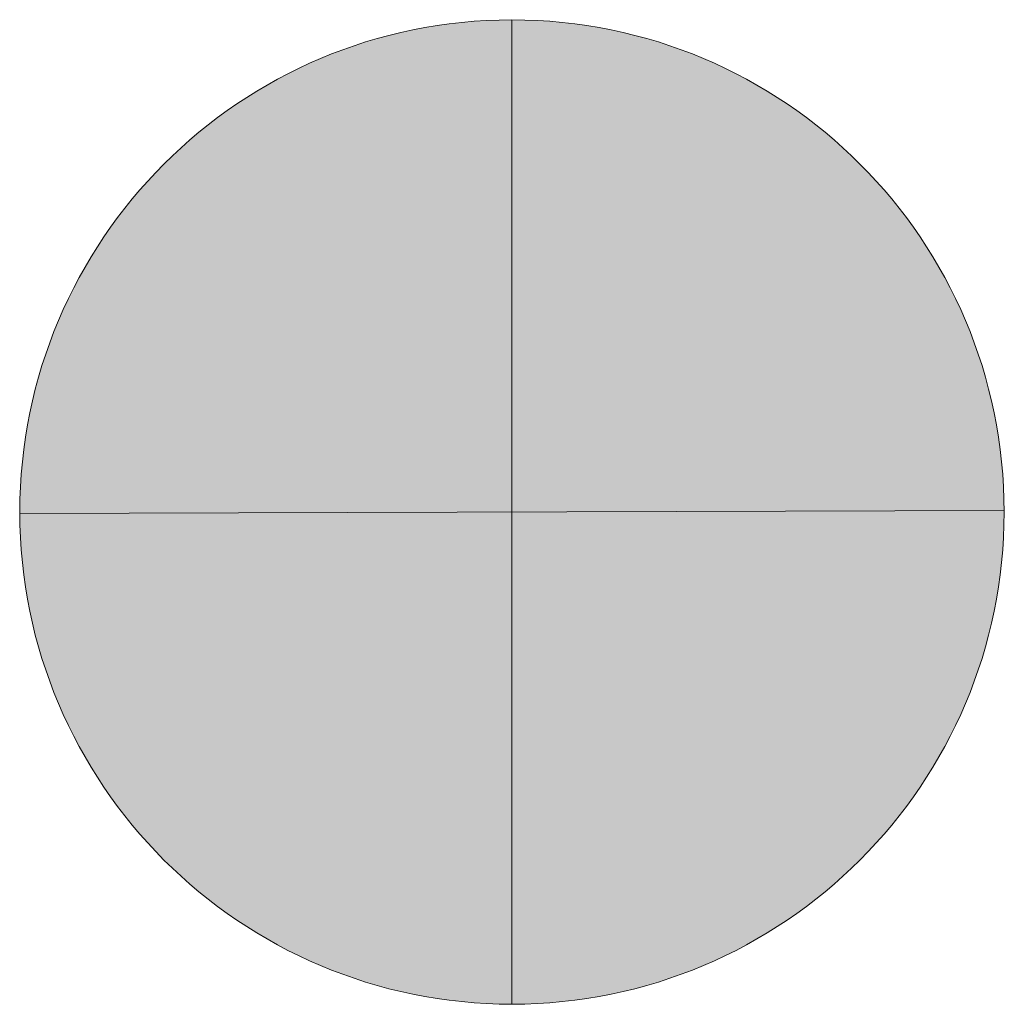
# Model space of a CAD drawing. Header units: metres. Extents: x -0.0012 to 0.0012, y -0.0012 to 0.0012.
import ezdxf

# ---------------------------------------------------------------- set-up
doc = ezdxf.new("R2010")
doc.units = ezdxf.units.M
doc.header["$MEASUREMENT"] = 0
doc.layers.add('LTG_AW_Kanaldeckel_flf', color=254, linetype='Continuous', lineweight=0)
doc.layers.add('LTG_AW_Kanaldeckel_sym', color=250, linetype='Continuous', lineweight=5)

msp = doc.modelspace()

# ---------------------------------------------------------------- hatches: boundary and pattern name
at = {"layer": 'LTG_AW_Kanaldeckel_flf'}
h = msp.add_hatch(color=256, dxfattribs=at)
edge = h.paths.add_edge_path()
edge.add_arc((-0.000003, -0.0000024), 0.0012, 0, 360)

# ---------------------------------------------------------------- linework, layer by layer
at = {"layer": 'LTG_AW_Kanaldeckel_sym'}
for p, q in [((-0.000003, -0.0012024), (-0.000003, 0.0011976)), ((0.001197, 0.0000014), (-0.001203, -0.0000061))]:
    msp.add_line(p, q, dxfattribs=at)
msp.add_circle((-0.000003, -0.0000024), 0.0012, dxfattribs=at)

doc.saveas('drawing.dxf')
